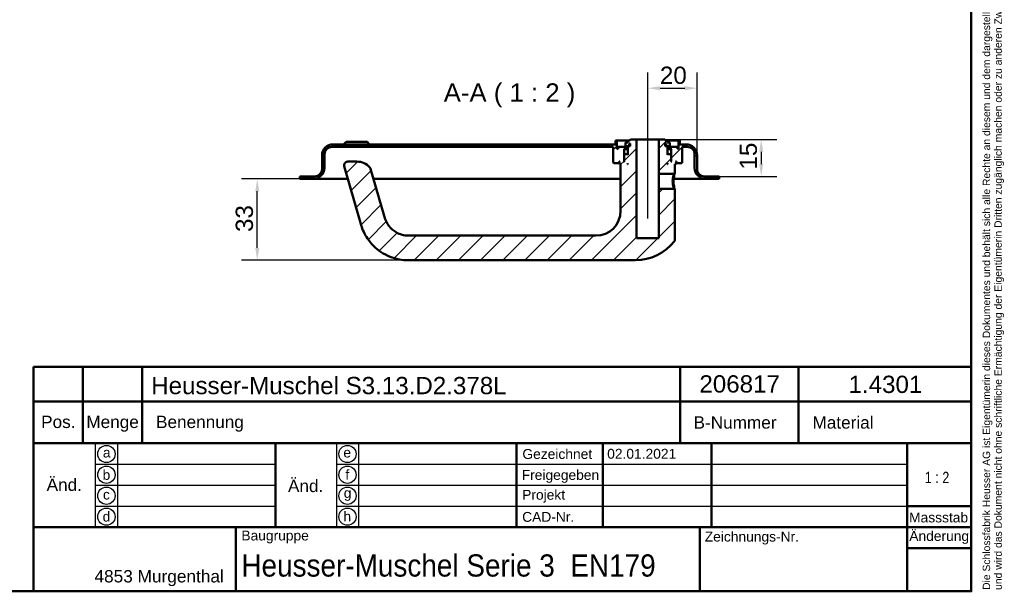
# Model space of a CAD drawing. Header units: millimetres. Extents: x 20 to 833, y 20 to 574.
# Tile 4 of 5: x 434 to 833, y 20 to 252. Entities that reach past the tile are written whole.
import ezdxf
from ezdxf.enums import TextEntityAlignment as Align

# ---------------------------------------------------------------- set-up
doc = ezdxf.new("R2010")
doc.units = ezdxf.units.MM
doc.header["$LTSCALE"] = 2
for name, color, linetype, lineweight in [('Bemaßungen(DIN)', 7, 'Continuous', 25), ('Mittellinie(DIN)', 7, 'Continuous', 25), ('Sichtbare Kanten(DIN)', 7, 'Continuous', 50), ('Skizziergeometrie(DIN)', 7, 'Continuous', 50), ('Skizzierlinie(DIN)', 7, 'Continuous', 25), ('Symbole(DIN)', 7, 'Continuous', 25)]:
    doc.layers.add(name, color=color, linetype=linetype, lineweight=lineweight)
doc.layers.add('Schraffur', color=179, linetype='Continuous', lineweight=9, true_color=0x1e1e47)
doc.styles.add('Aktuell-DIN', font='arial.ttf')
doc.styles.add('Aktuell-DINGroßer Text', font='arial.ttf')
doc.styles.add('STANDARD-DIN~0', font='arial.ttf')
doc.styles.add('Textstil10', font='arial.ttf')
doc.styles.add('Textstil41', font='arial.ttf', dxfattribs={"width": 0.8})
doc.styles.add('Textstil83', font='arial.ttf', dxfattribs={"width": 0.8})
doc.dimstyles.new('CAD-LAN', dxfattribs={"dimscale": 2, "dimtxt": 3.5, "dimasz": 2.5, "dimexe": 3.175, "dimexo": 0, "dimgap": 0.8, "dimtad": 1, "dimrnd": 1e-08, "dimtxsty": 'STANDARD-DIN~0', "dimcen": 0.09, "dimdle": 10, "dimclrd": 250, "dimclre": 250, "dimclrt": 250, "dimadec": 0, "dimazin": 2, "dimtfac": 1, "dimtmove": 0, "dimatfit": 3, "dimfxl": 1, "dimtolj": 1, "dimtzin": 0, "dimlwd": 25, "dimlwe": 25, "dimarcsym": 0})

# ---------------------------------------------------------------- blocks, each defined once
blk = doc.blocks.new('Ränder Standardrahmen')
at = {"layer": 'Skizziergeometrie(DIN)', "flags": 128}
blk.add_lwpolyline([(10, 10), (10, 287), (410, 287), (410, 10), (10, 10)], dxfattribs=at)
blk = doc.blocks.new('Schriftfelder Heusser')
at = {"layer": 'Skizziergeometrie(DIN)'}
for p, q in [((101, 229.92), (101, 236.92)), ((101, 236.92), (291, 236.92)), ((111, 229.92), (111, 236.92)), ((123, 229.92), (123, 236.92)), ((232, 229.92), (232, 236.92)), ((256, 229.92), (256, 236.92)), ((291, 236.92), (291, 229.92)), ((101, 191.42), (101, 229.92)), ((101, 229.92), (291, 229.92)), ((111, 229.92), (111, 221.42)), ((123, 229.92), (123, 221.42)), ((232, 229.92), (232, 221.42)), ((256, 229.92), (256, 221.42)), ((291, 229.92), (291, 191.42)), ((101, 221.42), (291, 221.42)), ((150, 221.42), (150, 204.42)), ((198.85, 221.42), (198.85, 204.42)), ((216.35, 221.42), (216.35, 204.42)), ((238.35, 221.42), (238.35, 204.42)), ((278, 221.42), (278, 191.42)), ((278, 208.67), (291, 208.67)), ((101, 204.42), (291, 204.42)), ((142, 204.42), (142, 191.42)), ((236, 204.42), (236, 191.42)), ((278, 200.17), (291, 200.17)), ((291, 191.42), (101, 191.42))]:
    blk.add_line(p, q, dxfattribs=at)
at = {"layer": 'Skizzierlinie(DIN)'}
for p, q in [((113.5, 221.42), (113.5, 204.42)), ((118, 221.42), (118, 204.42)), ((162.35, 221.42), (162.35, 204.42)), ((166.85, 221.42), (166.85, 204.42)), ((113.5, 217.17), (150, 217.17)), ((162.35, 217.17), (278, 217.17)), ((113.5, 212.92), (150, 212.92)), ((162.35, 212.92), (278, 212.92)), ((113.5, 208.67), (150, 208.67)), ((162.35, 208.67), (278, 208.67))]:
    blk.add_line(p, q, dxfattribs=at)
for centre in [(115.75, 219.25), (164.6, 219.25), (115.75, 215.04), (164.6, 215.04), (115.75, 210.79), (164.6, 210.79), (115.75, 206.54), (164.6, 206.54)]:
    blk.add_circle(centre, 1.75, dxfattribs=at)
at = {"layer": 'Symbole(DIN)', "color": 7, "insert": (293.33, 191.7), "char_height": 1.5, "width": 182.3003, "attachment_point": 1, "rotation": 90, "line_spacing_factor": 0.944221, "style": 'Aktuell-DIN'}
blk.add_mtext('\\fArial|b0|i0;\\H1.5000;Die Schlossfabrik Heusser AG ist Eigentümerin dieses Dokumentes und behält sich alle Rechte an diesem und dem dargestellten Gegenstand vor. Der Empfänger anerkennt diese Rechte\\Pund wird das Dokument nicht ohne schriftliche Ermächtigung der Eigentümerin Dritten zugänglich machen oder zu anderen Zwecken verwenden, zu dem es ihm übergeben worden ist.\\P ', dxfattribs=at)
at = {"layer": 'Symbole(DIN)', "color": 179, "true_color": 0x262659, "style": 'Aktuell-DIN'}
for s, insert, char_height, attachment_point in [('Pos.', (106, 227), 2.489, 2), ('Menge', (117, 227), 2.489, 2), ('Benennung', (125.81, 225.38), 2.489, 4), ('B-Nummer', (234.74, 225.62), 2.489, 4), ('Material', (265.02, 225.62), 2.489, 5), ('\\fArial|b0|i0;a', (115.81, 219.53), 2, 5), ('\\fArial|b0|i0;e', (164.54, 219.53), 2, 5), ('\\fArial|b0|i0;Gezeichnet', (200.05, 219.23), 2, 4), ('\\fArial|b0|i0;b', (115.75, 215), 2, 5), ('\\fArial|b0|i0;f', (164.55, 215.06), 2, 5), ('\\fArial|b0|i0;Freigegeben', (199.92, 216), 2, 1), ('\\fArial|b0|i0;c', (115.75, 211.01), 2, 5), ('\\fArial|b0|i0;g', (164.63, 211.05), 2, 5), ('\\fArial|b0|i0;Projekt', (200, 211.98), 2, 1), ('\\fArial|b0|i0;d', (115.76, 206.55), 2, 5), ('\\fArial|b0|i0;h', (164.55, 206.57), 2, 5), ('\\fArial|b0|i0;CAD-Nr.', (200, 207.5), 2, 1), ('\\fArial|b0|i0;\\H2.0000;Massstab', (284.39, 206.37), 2, 5), ('\\fArial|b0|i0;\\H2.0000;Baugruppe', (143.1, 203.73), 2, 1), ('\\fArial|b0|i0;Zeichnungs-Nr.', (237, 203.5), 2, 1), ('\\fArial|b0|i0;\\H2.5000;4853 Murgenthal', (113.33, 192.46), 2.5, 7)]:
    blk.add_mtext(s, dxfattribs=dict(at, insert=insert, char_height=char_height, attachment_point=attachment_point))
at = {"layer": 'Symbole(DIN)', "color": 179, "true_color": 0x262659, "attachment_point": 5, "style": 'Aktuell-DIN'}
for s, insert, char_height, width in [('Änd.', (107.21, 213), 2.489, 12.3494), ('Änd.', (156.12, 212.76), 2.489, 12.3494), ('\\fArial|b0|i0;Änderung', (284.51, 202.33), 2, 12.1143)]:
    blk.add_mtext(s, dxfattribs=dict(at, insert=insert, char_height=char_height, width=width))
at = {"layer": 'Symbole(DIN)', "color": 7, "insert": (143.1, 196.62), "char_height": 4.5, "width": 90.18, "attachment_point": 4, "style": 'Aktuell-DIN'}
blk.add_mtext('\\fArial|b0|i0;\\W0.90;\\H4.5000;Heusser-Muschel Serie 3  EN179', dxfattribs=at)
at = {"layer": 'Symbole(DIN)', "color": 179, "true_color": 0x262659, "style": 'Textstil10'}
blk.add_attdef('ERSTELLUNGSDATUM_001', (217.23, 218.29), '', height=2, dxfattribs=at)
at = {"layer": 'Symbole(DIN)', "color": 179, "true_color": 0x262659}
for tag, height, style, p in [('AUTOR', 2.49, 'Aktuell-DIN', (240.03, 219.26)), ('KONTROLLDATUM', 2, 'Textstil10', (217.42, 215.04)), ('KONTROLLIERT_VON', 2, 'Textstil10', (239.98, 215.05))]:
    blk.add_attdef(tag, text='', height=height, dxfattribs=dict(at, style=style)).set_placement(p, align=Align.MIDDLE_LEFT)
at = {"layer": 'Symbole(DIN)', "color": 7, "style": 'Textstil83', "width": 0.8}
blk.add_attdef('Anfänglicher_Ansichtsmaßstab_001', (281.57, 213.34), '', height=2.3, dxfattribs=at)
at = {"layer": 'Symbole(DIN)', "color": 179, "true_color": 0x262659, "style": 'Textstil10'}
blk.add_attdef('PROJEKT', text='', height=2, dxfattribs=at).set_placement((217.77, 209.72), align=Align.BOTTOM_LEFT)
at = {"layer": 'Symbole(DIN)', "color": 7, "style": 'Textstil41', "width": 0.8}
blk.add_attdef('STATUS', text='', height=5, dxfattribs=at).set_placement((284.53, 195.86), align=Align.MIDDLE_CENTER)
blk = doc.blocks.new('*D24')
at = {"layer": 'Bemaßungen(DIN)', "color": 250, "linetype": 'Continuous', "lineweight": 25, "true_color": 0x3f3f3f, "transparency": 16777216}
for p, q in [((688.89, 208.19), (688.89, 230.3)), ((708.89, 196.69), (708.89, 230.3)), ((693.89, 223.95), (703.89, 223.95))]:
    blk.add_line(p, q, dxfattribs=at)
at = {"layer": 'Bemaßungen(DIN)', "color": 250, "linetype": 'Continuous', "true_color": 0x3f3f3f, "transparency": 16777216}
for points in [[(693.89, 224.78), (693.89, 223.11), (688.89, 223.95)], [(703.89, 224.78), (703.89, 223.11), (708.89, 223.95)]]:
    blk.add_solid(points, dxfattribs=at)
at = {"layer": 'Defpoints', "color": 0, "linetype": 'Continuous', "transparency": 16777216}
for p in [(708.89, 223.95), (688.89, 208.19), (708.89, 196.69)]:
    blk.add_point(p, dxfattribs=at)
at = {"layer": 'Bemaßungen(DIN)', "color": 250, "linetype": 'Continuous', "lineweight": 25, "true_color": 0x3f3f3f, "transparency": 16777216, "insert": (693.83, 232.7), "char_height": 7, "attachment_point": 1, "style": 'STANDARD-DIN~0'}
blk.add_mtext('\\A1;20', dxfattribs=at)
blk = doc.blocks.new('*D25')
at = {"layer": 'Bemaßungen(DIN)', "color": 250, "linetype": 'Continuous', "lineweight": 25, "true_color": 0x3f3f3f, "transparency": 16777216}
for p, q in [((695.89, 203.19), (741.24, 203.19)), ((734.89, 198.19), (734.89, 193.19)), ((717.89, 188.19), (741.24, 188.19))]:
    blk.add_line(p, q, dxfattribs=at)
at = {"layer": 'Bemaßungen(DIN)', "color": 250, "linetype": 'Continuous', "true_color": 0x3f3f3f, "transparency": 16777216}
for points in [[(734.06, 198.19), (735.72, 198.19), (734.89, 203.19)], [(734.06, 193.19), (735.72, 193.19), (734.89, 188.19)]]:
    blk.add_solid(points, dxfattribs=at)
at = {"layer": 'Defpoints', "color": 0, "linetype": 'Continuous', "transparency": 16777216}
for p in [(695.89, 203.19), (717.89, 188.19), (734.89, 188.19)]:
    blk.add_point(p, dxfattribs=at)
at = {"layer": 'Bemaßungen(DIN)', "color": 250, "linetype": 'Continuous', "lineweight": 25, "true_color": 0x3f3f3f, "transparency": 16777216, "insert": (726.14, 190.98), "char_height": 7, "attachment_point": 1, "rotation": 90, "style": 'STANDARD-DIN~0'}
blk.add_mtext('\\A1;15', dxfattribs=at)
blk = doc.blocks.new('*D26')
at = {"layer": 'Bemaßungen(DIN)', "color": 250, "linetype": 'Continuous', "lineweight": 25, "true_color": 0x3f3f3f, "transparency": 16777216}
for p, q in [((547.89, 187.19), (524.29, 187.19)), ((530.64, 159.19), (530.64, 182.19)), ((591.89, 154.19), (524.29, 154.19))]:
    blk.add_line(p, q, dxfattribs=at)
at = {"layer": 'Bemaßungen(DIN)', "color": 250, "linetype": 'Continuous', "true_color": 0x3f3f3f, "transparency": 16777216}
for points in [[(529.81, 182.19), (531.47, 182.19), (530.64, 187.19)], [(529.81, 159.19), (531.47, 159.19), (530.64, 154.19)]]:
    blk.add_solid(points, dxfattribs=at)
at = {"layer": 'Defpoints', "color": 0, "linetype": 'Continuous', "transparency": 16777216}
for p in [(530.64, 187.19), (547.89, 187.19), (591.89, 154.19)]:
    blk.add_point(p, dxfattribs=at)
at = {"layer": 'Bemaßungen(DIN)', "color": 250, "linetype": 'Continuous', "lineweight": 25, "true_color": 0x3f3f3f, "transparency": 16777216, "insert": (521.89, 165.68), "char_height": 7, "attachment_point": 1, "rotation": 90, "style": 'STANDARD-DIN~0'}
blk.add_mtext('\\A1;33', dxfattribs=at)

msp = doc.modelspace()

# ---------------------------------------------------------------- hatches: boundary and pattern name
at = {"layer": 'Schraffur'}
h = msp.add_hatch(dxfattribs=at)
h.set_pattern_fill('ANSI31', color=256, scale=50.8, style=0)
h.set_pattern_definition([(45, (0, 0), (-4.49013, 4.49013), [])])
edge = h.paths.add_edge_path()
edge.add_spline(control_points=[(699.517, 189.188), (699.578, 189.248), (699.64, 189.308), (699.764, 189.428), (699.826, 189.489), (699.889, 189.549)], knot_values=[-0.0518079, -0.0518079, -0.0518079, -0.0518079, -0.0259867, -0.0259867, 0, 0, 0, 0], degree=3, periodic=0)
edge.add_line((699.889, 189.549), (699.889, 193.188))
edge.add_line((699.889, 193.188), (700.189, 193.188))
edge.add_line((700.189, 193.188), (700.389, 193.388))
edge.add_line((700.389, 193.388), (700.389, 193.988))
edge.add_line((700.389, 193.988), (700.189, 194.188))
edge.add_line((700.189, 194.188), (700.489, 194.188))
edge.add_line((700.489, 194.188), (700.489, 193.688))
edge.add_line((700.489, 193.688), (700.589, 193.588))
edge.add_line((700.589, 193.588), (702.689, 193.588))
edge.add_line((702.689, 193.588), (702.889, 193.788))
edge.add_line((702.889, 193.788), (702.889, 200.188))
edge.add_line((702.889, 200.188), (704.889, 200.188))
edge.add_ellipse((704.889, 197.188), major_axis=(0, 3), ratio=1, start_angle=270, end_angle=360, ccw=False)
edge.add_line((707.889, 197.188), (707.889, 191.688))
edge.add_ellipse((712.389, 191.688), major_axis=(-4.5, 0), ratio=1, start_angle=0, end_angle=90)
edge.add_line((712.389, 187.188), (717.889, 187.188))
edge.add_line((717.889, 187.188), (717.889, 188.188))
edge.add_line((717.889, 188.188), (711.889, 188.188))
edge.add_ellipse((711.889, 191.188), major_axis=(0, -3), ratio=1, start_angle=270, end_angle=360, ccw=False)
edge.add_line((708.889, 191.188), (708.889, 196.688))
edge.add_ellipse((704.389, 196.688), major_axis=(4.5, 0), ratio=1, start_angle=0, end_angle=90)
edge.add_line((704.389, 201.188), (701.889, 201.188))
edge.add_line((701.889, 201.188), (701.889, 202.688))
edge.add_line((701.889, 202.688), (701.389, 202.688))
edge.add_line((701.389, 202.688), (701.389, 199.388))
edge.add_line((701.389, 199.388), (700.889, 199.388))
edge.add_line((700.889, 199.388), (700.889, 200.188))
edge.add_line((700.889, 200.188), (697.889, 200.188))
edge.add_line((697.889, 200.188), (697.889, 199.388))
edge.add_line((697.889, 199.388), (698.639, 199.388))
edge.add_line((698.639, 199.388), (698.439, 199.188))
edge.add_line((698.439, 199.188), (698.439, 194.388))
edge.add_line((698.439, 194.388), (698.639, 194.188))
edge.add_line((698.639, 194.188), (698.389, 194.188))
edge.add_line((698.389, 194.188), (698.389, 196.988))
edge.add_line((698.389, 196.988), (698.189, 197.188))
edge.add_line((698.189, 197.188), (697.089, 197.188))
edge.add_line((697.089, 197.188), (696.889, 196.988))
edge.add_line((696.889, 196.988), (696.889, 200.388))
edge.add_line((696.889, 200.388), (697.856, 200.388))
edge.add_line((697.856, 200.388), (697.856, 201.888))
edge.add_line((697.856, 201.888), (696.889, 201.888))
edge.add_line((696.889, 201.888), (696.889, 202.188))
edge.add_line((696.889, 202.188), (695.889, 203.188))
edge.add_line((695.889, 203.188), (693.389, 203.188))
edge.add_line((693.389, 203.188), (693.389, 189.188))
edge.add_line((693.389, 189.188), (699.517, 189.188))
h.paths.add_polyline_path([(695.989, 200.388), (695.989, 201.488), (696.353, 201.488), (696.353, 200.388)], flags=0)
h.paths.add_polyline_path([(697.089, 193.188), (696.889, 193.188), (696.889, 193.388)], flags=0)
edge = h.paths.add_edge_path()
edge.add_spline(control_points=[(699.889, 182.827), (699.827, 182.888), (699.765, 182.948), (699.641, 183.068), (699.579, 183.128), (699.518, 183.188)], knot_values=[-0.0519753, -0.0519753, -0.0519753, -0.0519753, -0.0259877, -0.0259877, -0.0001734, -0.0001734, -0.0001734, -0.0001734], degree=3, periodic=0)
edge.add_line((699.518, 183.188), (693.389, 183.188))
edge.add_line((693.389, 183.188), (693.389, 163.188))
edge.add_line((693.389, 163.188), (684.389, 163.188))
edge.add_line((684.389, 163.188), (684.389, 203.188))
edge.add_line((684.389, 203.188), (681.889, 203.188))
edge.add_line((681.889, 203.188), (680.889, 202.188))
edge.add_line((680.889, 202.188), (680.889, 201.888))
edge.add_line((680.889, 201.888), (679.922, 201.888))
edge.add_line((679.922, 201.888), (679.922, 200.388))
edge.add_line((679.922, 200.388), (680.889, 200.388))
edge.add_line((680.889, 200.388), (680.889, 196.988))
edge.add_line((680.889, 196.988), (680.689, 197.188))
edge.add_line((680.689, 197.188), (679.589, 197.188))
edge.add_line((679.589, 197.188), (679.389, 196.988))
edge.add_line((679.389, 196.988), (679.389, 194.188))
edge.add_line((679.389, 194.188), (679.139, 194.188))
edge.add_line((679.139, 194.188), (679.339, 194.388))
edge.add_line((679.339, 194.388), (679.339, 199.188))
edge.add_line((679.339, 199.188), (679.139, 199.388))
edge.add_line((679.139, 199.388), (679.889, 199.388))
edge.add_line((679.889, 199.388), (679.889, 200.188))
edge.add_line((679.889, 200.188), (676.889, 200.188))
edge.add_line((676.889, 200.188), (676.889, 199.388))
edge.add_line((676.889, 199.388), (676.389, 199.388))
edge.add_line((676.389, 199.388), (676.389, 202.688))
edge.add_line((676.389, 202.688), (675.889, 202.688))
edge.add_line((675.889, 202.688), (675.889, 201.188))
edge.add_line((675.889, 201.188), (561.389, 201.188))
edge.add_ellipse((561.389, 196.688), major_axis=(0, 4.5), ratio=1, start_angle=0, end_angle=90)
edge.add_line((556.889, 196.688), (556.889, 191.188))
edge.add_ellipse((553.889, 191.188), major_axis=(3, 0), ratio=1, start_angle=270, end_angle=360, ccw=False)
edge.add_line((553.889, 188.188), (547.889, 188.188))
edge.add_line((547.889, 188.188), (547.889, 187.188))
edge.add_line((547.889, 187.188), (553.389, 187.188))
edge.add_ellipse((553.389, 191.688), major_axis=(0, -4.5), ratio=1, start_angle=0, end_angle=90)
edge.add_line((557.889, 191.688), (557.889, 197.188))
edge.add_ellipse((560.889, 197.188), major_axis=(-3, 0), ratio=1, start_angle=270, end_angle=360, ccw=False)
edge.add_line((560.889, 200.188), (674.889, 200.188))
edge.add_line((674.889, 200.188), (674.889, 193.788))
edge.add_line((674.889, 193.788), (675.089, 193.588))
edge.add_line((675.089, 193.588), (677.189, 193.588))
edge.add_line((677.189, 193.588), (677.289, 193.688))
edge.add_line((677.289, 193.688), (677.289, 194.188))
edge.add_line((677.289, 194.188), (677.589, 194.188))
edge.add_line((677.589, 194.188), (677.389, 193.988))
edge.add_line((677.389, 193.988), (677.389, 193.388))
edge.add_line((677.389, 193.388), (677.589, 193.188))
edge.add_line((677.589, 193.188), (677.889, 193.188))
edge.add_line((677.889, 193.188), (677.889, 174.188))
edge.add_ellipse((667.889, 174.188), major_axis=(10, 0), ratio=1, start_angle=270, end_angle=360, ccw=False)
edge.add_line((667.889, 164.188), (591.889, 164.188))
edge.add_spline(control_points=[(591.889, 164.188), (591.027, 164.188), (590.162, 164.309), (588.488, 164.771), (587.688, 165.115), (585.81, 166.226), (584.801, 167.119), (583.287, 169.085), (582.599, 170.309), (582.063, 172.177)], knot_values=[-2.1009717, -2.1009717, -2.1009717, -2.1009717, -1.6733657, -1.6733657, -1.2398076, -1.2398076, -0.5829242, -0.5829242, 0, 0, 0, 0], degree=3, periodic=0)
edge.add_line((582.063, 172.177), (576.591, 191.26))
edge.add_ellipse((575.149, 190.847), major_axis=(1.442, 0.413), ratio=1, start_angle=0, end_angle=25.69736)
edge.add_ellipse((571.042, 187.188), major_axis=(5.227, 4.656), ratio=1, start_angle=0, end_angle=48.30264)
edge.add_line((571.042, 194.188), (567.339, 194.188))
edge.add_ellipse((567.339, 192.688), major_axis=(0, 1.5), ratio=1, start_angle=0, end_angle=106)
edge.add_line((565.897, 192.275), (572.45, 169.42))
edge.add_spline(control_points=[(572.45, 169.42), (572.866, 167.971), (573.34, 166.34), (575.455, 162.648), (576.603, 161.162), (579.611, 158.228), (581.778, 156.691), (586.832, 154.681), (589.359, 154.188), (591.889, 154.188)], knot_values=[-3.2187205, -3.2187205, -3.2187205, -3.2187205, -2.3250447, -2.3250447, -1.6316215, -1.6316215, -0.7590868, -0.7590868, 0, 0, 0, 0], degree=3, periodic=0)
edge.add_line((591.889, 154.188), (683.889, 154.188))
edge.add_ellipse((683.889, 174.188), major_axis=(0, -20), ratio=1, start_angle=0, end_angle=52.1433)
edge.add_spline(control_points=[(699.68, 161.914), (699.757, 162.014), (699.815, 162.128), (699.877, 162.34), (699.89, 162.434), (699.889, 162.528)], knot_values=[-0.0660799, -0.0660799, -0.0660799, -0.0660799, -0.0283126, -0.0283126, 0, 0, 0, 0], degree=3, periodic=0)
edge.add_line((699.889, 162.528), (699.889, 182.827))
h.paths.add_polyline_path([(680.889, 193.188), (680.689, 193.188), (680.889, 193.388)], flags=0)
h.paths.add_polyline_path([(681.789, 201.488), (681.789, 200.388), (681.425, 200.388), (681.425, 201.488)], flags=0)

# ---------------------------------------------------------------- linework, layer by layer
at = {"layer": 'Mittellinie(DIN)', "linetype": 'Continuous'}
msp.add_line((688.889, 171.188), (688.889, 208.188), dxfattribs=at)
at = {"layer": 'Sichtbare Kanten(DIN)'}
for p, q in [((560.889, 200.188), (674.889, 200.188)), ((675.889, 201.188), (561.389, 201.188)), ((566.639, 202.188), (565.639, 201.188)), ((566.639, 202.188), (575.139, 202.188)), ((575.139, 202.188), (576.139, 201.188)), ((674.889, 200.188), (674.889, 193.788)), ((676.389, 202.688), (675.889, 202.688)), ((675.889, 202.688), (675.889, 201.188)), ((676.389, 199.388), (676.389, 202.688)), ((676.389, 202.688), (681.389, 202.688)), ((679.889, 200.188), (676.889, 200.188)), ((676.889, 200.188), (676.889, 199.388)), ((679.889, 199.388), (679.889, 200.188)), ((679.889, 200.188), (680.889, 200.188)), ((680.889, 201.888), (679.922, 201.888)), ((679.922, 201.888), (679.922, 200.388)), ((679.922, 200.388), (680.889, 200.388)), ((681.889, 203.188), (680.889, 202.188)), ((680.889, 202.188), (680.889, 201.888)), ((680.889, 200.388), (680.889, 196.988)), ((681.425, 200.388), (681.425, 201.488)), ((681.425, 201.488), (681.789, 201.488)), ((681.789, 200.388), (681.425, 200.388)), ((681.789, 201.488), (681.789, 200.388)), ((684.389, 203.188), (681.889, 203.188)), ((684.389, 163.188), (684.389, 203.188)), ((684.389, 203.188), (693.389, 203.188)), ((695.889, 203.188), (693.389, 203.188)), ((693.389, 203.188), (693.389, 189.188)), ((696.889, 202.188), (695.889, 203.188)), ((695.989, 200.388), (695.989, 201.488)), ((695.989, 201.488), (696.353, 201.488)), ((696.353, 200.388), (695.989, 200.388)), ((696.353, 201.488), (696.353, 200.388)), ((696.389, 202.688), (701.389, 202.688)), ((696.889, 201.888), (696.889, 202.188)), ((697.856, 201.888), (696.889, 201.888)), ((696.889, 196.988), (696.889, 200.388)), ((696.889, 200.388), (697.856, 200.388)), ((696.889, 200.188), (697.889, 200.188)), ((697.856, 200.388), (697.856, 201.888)), ((700.889, 200.188), (697.889, 200.188)), ((697.889, 200.188), (697.889, 199.388)), ((700.889, 199.388), (700.889, 200.188)), ((701.889, 202.688), (701.389, 202.688)), ((701.389, 202.688), (701.389, 199.388)), ((701.889, 201.188), (701.889, 202.688)), ((704.389, 201.188), (701.889, 201.188)), ((702.889, 193.788), (702.889, 200.188)), ((702.889, 200.188), (704.889, 200.188)), ((556.889, 196.688), (556.889, 191.188)), ((557.889, 191.688), (557.889, 197.188)), ((676.889, 199.388), (676.389, 199.388)), ((679.339, 199.188), (679.139, 199.388)), ((679.139, 199.388), (679.889, 199.388)), ((679.339, 194.388), (679.339, 199.188)), ((679.339, 199.188), (680.889, 199.188)), ((679.589, 197.188), (679.389, 196.988)), ((679.389, 196.988), (679.389, 194.188)), ((680.689, 197.188), (679.589, 197.188)), ((680.889, 199.388), (679.889, 199.388)), ((680.889, 196.988), (680.689, 197.188)), ((680.889, 197.188), (680.689, 197.188)), ((697.889, 199.388), (696.889, 199.388)), ((696.889, 199.188), (698.439, 199.188)), ((697.089, 197.188), (696.889, 196.988)), ((697.089, 197.188), (696.889, 197.188)), ((698.189, 197.188), (697.089, 197.188)), ((697.889, 199.388), (698.639, 199.388)), ((698.389, 196.988), (698.189, 197.188)), ((698.389, 194.188), (698.389, 196.988)), ((698.639, 199.388), (698.439, 199.188)), ((698.439, 199.188), (698.439, 194.388)), ((701.389, 199.388), (700.889, 199.388)), ((707.889, 197.188), (707.889, 191.688)), ((708.889, 191.188), (708.889, 196.688)), ((565.897, 192.275), (572.45, 169.42)), ((571.042, 194.188), (567.339, 194.188)), ((674.889, 193.788), (675.089, 193.588)), ((675.089, 193.588), (677.189, 193.588)), ((677.189, 193.588), (677.289, 193.688)), ((677.189, 193.588), (677.389, 193.588)), ((677.289, 193.688), (677.289, 194.188)), ((677.289, 194.188), (677.589, 194.188)), ((677.389, 193.688), (677.289, 193.688)), ((677.589, 194.188), (677.389, 193.988)), ((677.389, 193.988), (677.389, 193.388)), ((677.389, 193.388), (677.589, 193.188)), ((677.589, 193.188), (677.889, 193.188)), ((677.889, 193.188), (677.889, 174.188)), ((679.139, 194.188), (679.339, 194.388)), ((679.389, 194.188), (679.139, 194.188)), ((679.389, 194.388), (679.339, 194.388)), ((680.689, 193.188), (680.889, 193.388)), ((680.889, 193.188), (680.689, 193.188)), ((680.889, 193.388), (680.889, 193.188)), ((696.889, 193.188), (696.889, 193.388)), ((696.889, 193.388), (697.089, 193.188)), ((697.089, 193.188), (696.889, 193.188)), ((698.439, 194.388), (698.389, 194.388)), ((698.639, 194.188), (698.389, 194.188)), ((698.439, 194.388), (698.639, 194.188)), ((699.889, 189.549), (699.889, 193.188)), ((699.889, 193.188), (700.189, 193.188)), ((700.389, 193.988), (700.189, 194.188)), ((700.189, 194.188), (700.489, 194.188)), ((700.189, 193.188), (700.389, 193.388)), ((700.389, 193.388), (700.389, 193.988)), ((700.489, 193.688), (700.389, 193.688)), ((700.389, 193.588), (700.589, 193.588)), ((700.489, 194.188), (700.489, 193.688)), ((700.489, 193.688), (700.589, 193.588)), ((700.589, 193.588), (702.689, 193.588)), ((702.689, 193.588), (702.889, 193.788)), ((553.889, 188.188), (547.889, 188.188)), ((547.889, 188.188), (547.889, 187.188)), ((582.063, 172.177), (576.591, 191.26)), ((693.389, 189.188), (699.517, 189.188)), ((693.389, 183.188), (693.389, 189.188)), ((699.516, 189.188), (699.888, 189.549)), ((717.889, 188.188), (711.889, 188.188)), ((717.889, 187.188), (717.889, 188.188)), ((547.889, 187.188), (553.389, 187.188)), ((553.389, 187.188), (564.889, 187.188)), ((564.889, 187.188), (567.355, 187.188)), ((577.758, 187.188), (677.889, 187.188)), ((699.377, 187.188), (700.889, 187.188)), ((700.889, 187.188), (712.389, 187.188)), ((712.389, 187.188), (717.889, 187.188)), ((699.518, 183.188), (693.389, 183.188)), ((693.389, 183.188), (693.389, 163.188)), ((699.89, 182.827), (699.518, 183.188)), ((699.889, 162.528), (699.889, 182.827)), ((667.889, 164.188), (591.889, 164.188)), ((693.389, 163.188), (684.389, 163.188)), ((591.889, 154.188), (683.889, 154.188))]:
    msp.add_line(p, q, dxfattribs=at)
for centre, radius, start, end in [((561.389, 196.688), 4.5, 90, 180), ((560.889, 197.188), 3, 90, 180), ((704.389, 196.688), 4.5, 0, 90), ((704.889, 197.188), 3, 0, 90), ((553.389, 191.688), 4.5, 270, 0), ((567.339, 192.688), 1.5, 90, 196), ((571.042, 187.188), 7, 41.69736, 90), ((575.149, 190.847), 1.5, 16, 41.69736), ((712.389, 191.688), 4.5, 180, 270), ((553.889, 191.188), 3, 270, 0), ((711.889, 191.188), 3, 180, 270), ((667.889, 174.188), 10, 270, 0), ((683.889, 174.188), 20, 270, 322.1433)]:
    msp.add_arc(centre, radius, start, end, dxfattribs=at)
for points, knots in [([(699.517, 189.188), (699.517, 189.188), (699.508, 189.162), (699.491, 189.112), (699.421, 188.911), (699.208, 188.301), (699.079, 187.495), (699.015, 187.093), (698.972, 186.641), (698.971, 186.189), (698.971, 185.737), (699.014, 185.285), (699.078, 184.882), (699.206, 184.076), (699.421, 183.466), (699.492, 183.265), (699.509, 183.214), (699.518, 183.188), (699.518, 183.188)], [2.643872, 2.643872, 2.643872, 2.643872, 2.7193751, 2.7193751, 2.7193751, 3.0215279, 3.0215279, 3.0215279, 3.1726043, 3.1726043, 3.1726043, 3.3236807, 3.3236807, 3.3236807, 3.6258335, 3.6258335, 3.6258335, 3.7015624, 3.7015624, 3.7015624, 3.7015624]), ([(699.89, 182.827), (699.89, 182.827), (699.845, 182.968), (699.456, 184.163), (699.28, 186.189), (699.458, 188.216), (699.845, 189.408), (699.889, 189.549), (699.888, 189.549)], [-1.5862907, -1.5862907, -1.5862907, -1.5862907, -1.510764, -1.2086112, -1.0575348, -0.9064584, -0.6043056, -0.5287975, -0.5287975, -0.5287975, -0.5287975]), ([(591.889, 164.188), (591.027, 164.188), (590.162, 164.309), (588.488, 164.771), (587.688, 165.115), (585.81, 166.226), (584.801, 167.119), (583.287, 169.085), (582.599, 170.309), (582.063, 172.177)], [-2.1009717, -2.1009717, -2.1009717, -2.1009717, -1.6733657, -1.6733657, -1.2398076, -1.2398076, -0.5829242, -0.5829242, 0, 0, 0, 0]), ([(572.45, 169.42), (572.866, 167.971), (573.34, 166.34), (575.455, 162.648), (576.603, 161.162), (579.611, 158.228), (581.778, 156.691), (586.832, 154.681), (589.359, 154.188), (591.889, 154.188)], [-3.2187205, -3.2187205, -3.2187205, -3.2187205, -2.3250447, -2.3250447, -1.6316215, -1.6316215, -0.7590868, -0.7590868, 0, 0, 0, 0]), ([(699.68, 161.915), (699.757, 162.014), (699.815, 162.128), (699.877, 162.34), (699.89, 162.434), (699.89, 162.528)], [-0.066079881, -0.066079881, -0.066079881, -0.066079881, -0.028312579, -0.028312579, 0, 0, 0, 0])]:
    msp.add_open_spline(points, degree=3, knots=knots, dxfattribs=at)

# ---------------------------------------------------------------- block references
at = {"xscale": 2, "yscale": 2, "zscale": 2}
msp.add_blockref('Ränder Standardrahmen', (0, 0), dxfattribs=at)
msp.add_blockref('Schriftfelder Heusser', (238, -362.833), dxfattribs=at).add_auto_attribs({'ERSTELLUNGSDATUM_001': '02.01.2021', 'Anfänglicher_Ansichtsmaßstab_001': '1 : 2'})

# ---------------------------------------------------------------- texts
at = {"layer": 'Symbole(DIN)', "color": 7, "insert": (606.217, 216.188), "char_height": 7.4676, "attachment_point": 7, "style": 'Aktuell-DINGroßer Text'}
msp.add_mtext('A-A ( 1 : 2 )', dxfattribs=at)
at = {"layer": 'Symbole(DIN)', "color": 7, "char_height": 7, "attachment_point": 1, "style": 'Aktuell-DIN'}
for s, insert, width in [('{\\fArial|b0|i0;\\H7.0000;Heusser-Muschel S3.13.D2.378L}', (487.659, 106.906), 144.02821), ('{\\fArial|b0|i0;\\H7.0000;206817}', (709.83, 107.58), 32.62043), ('{\\fArial|b0|i0;\\H7.0000;1.4301}', (770.274, 107.401), 29.89939)]:
    msp.add_mtext(s, dxfattribs=dict(at, insert=insert, width=width))

# ---------------------------------------------------------------- dimensions: what is measured, and where the dimension line sits
at = {"layer": 'Bemaßungen(DIN)', "color": 250, "linetype": 'Continuous', "lineweight": 25, "true_color": 0x3f3f3f}
for base, p1, p2, angle, picture, middle in [((708.889, 223.948), (688.889, 208.188), (708.889, 196.688), 180, '*D24', (698.889, 223.948)), ((734.889, 188.188), (695.889, 203.188), (717.889, 188.188), 90, '*D25', (734.889, 195.688)), ((530.639, 187.188), (591.889, 154.188), (547.889, 187.188), 90, '*D26', (530.639, 170.688))]:
    dim = msp.add_linear_dim(base=base, p1=p1, p2=p2, angle=angle, dimstyle='CAD-LAN', override={"dimgap": 0.8, "dimdec": 2, "dimtol": 0, "dimlim": 0, "dimtp": 0, "dimtm": 0, "dimtdec": 2, "dimtofl": 0, "dimatfit": 1}, dxfattribs=at)
    dim.commit()
    dim.dimension.update_dxf_attribs({"geometry": picture, "text_midpoint": middle, "dimtype": 160})

doc.saveas('drawing.dxf')
